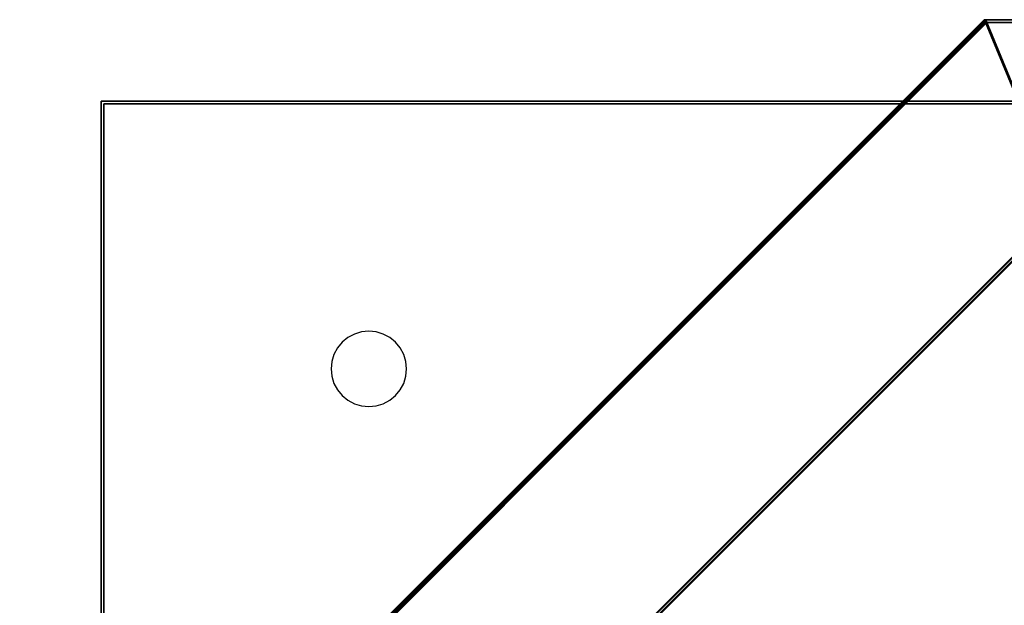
# Model space of a CAD drawing. Header units: millimetres. Extents: x -70539 to 23478, y -51814 to 44720.
# Tile 13 of 256: x -70520 to -70152, y 31039 to 31258. Entities that reach past the tile are written whole.
import ezdxf

# ---------------------------------------------------------------- set-up
doc = ezdxf.new("R2010")
doc.units = ezdxf.units.MM
doc.layers.add('WM_urządzenia', color=6, linetype='Continuous')

# ---------------------------------------------------------------- blocks, each defined once
blk = doc.blocks.new('QMODEL_9fe9ba68_e395_459a_b4eb_8e655886be56')
at = {"color": 254}
for points, invisible_edges in [([(-189.5, 550, -306), (-189.5, 550, 394), (-550, 189.5, 394), (-550, 189.5, -306)], 1), ([(-189.5, 549, -306), (-189.5, 550, -306), (-550, 189.5, -306)], 15), ([(-189.5, 549, 394), (-189.5, 550, 394), (-550, 189.5, 394)], 15), ([(-549, 189.5, -306), (-189.5, 549, -306), (-550, 189.5, -306)], 15), ([(-549, 189.5, 394), (-189.5, 549, 394), (-550, 189.5, 394)], 15), ([(-189.5, 549, -306), (-189.5, 549, 394), (-549, 189.5, 394), (-549, 189.5, -306)], 1), ([(189.5, 550, -306), (189.5, 550, 394), (-189.5, 550, 394), (-189.5, 550, -306)], 1), ([(189.155455, 549, -306), (189.5, 550, -306), (-189.5, 550, -306)], 15), ([(-189.5, 550, -306), (-189.5, 549, -306), (189.155455, 549, -306)], 15), ([(189.155455, 549, 394), (189.5, 550, 394), (-189.5, 550, 394)], 15), ([(-189.5, 550, 394), (-189.5, 549, 394), (189.155455, 549, 394)], 15), ([(189.5, 549, -306), (189.5, 549, 394), (-189.5, 549, 394), (-189.5, 549, -306)], 1), ([(-160, 480, -446), (-160, 480, -406), (-480, 160, -406), (-480, 160, -446)], 1), ([(-160, 479, -446), (-160, 480, -446), (-480, 160, -446)], 15), ([(-160, 479, -406), (-160, 480, -406), (-480, 160, -406)], 15), ([(-479, 160, -446), (-160, 479, -446), (-480, 160, -446)], 15), ([(-479, 160, -406), (-160, 479, -406), (-480, 160, -406)], 15), ([(-160, 479, -446), (-160, 479, -406), (-479, 160, -406), (-479, 160, -446)], 1)]:
    blk.add_3dface(points, dxfattribs=dict(at, invisible_edges=invisible_edges))
at = {"color": 253}
for points, invisible_edges in [([(-519.5, -519.5, -486), (-519.5, -519.5, -448), (-519.5, 519.5, -448), (-519.5, 519.5, -486)], 1), ([(-519.5, 519.5, -486), (-519.5, 519.5, -448), (519.5, 519.5, -448), (519.5, 519.5, -486)], 1), ([(518.5, 518.5, -486), (519.5, 519.5, -486), (-519.5, 519.5, -486)], 15), ([(-519.5, 519.5, -486), (-518.5, 518.5, -486), (518.5, 518.5, -486)], 15), ([(-518.5, 518.5, -486), (-519.5, 519.5, -486), (-519.5, -519.5, -486)], 15), ([(518.5, 518.5, -448), (519.5, 519.5, -448), (-519.5, 519.5, -448)], 15), ([(-519.5, 519.5, -448), (-518.5, 518.5, -448), (518.5, 518.5, -448)], 15), ([(-518.5, 518.5, -448), (-519.5, 519.5, -448), (-519.5, -519.5, -448)], 15), ([(-519.5, -519.5, -446), (-519.5, -519.5, -448), (-519.5, 519.5, -448), (-519.5, 519.5, -446)], 1), ([(-519.5, 519.5, -446), (-519.5, 519.5, -448), (519.5, 519.5, -448), (519.5, 519.5, -446)], 1), ([(-308.947363, -61.453451, -446), (-519.5, -519.5, -446), (-519.5, 519.5, -446)], 15), ([(-315, 0, -446), (-308.947363, -61.453451, -446), (-519.5, 519.5, -446)], 15), ([(-308.947363, 61.453451, -446), (-315, 0, -446), (-519.5, 519.5, -446)], 15), ([(-291.022053, 120.545281, -446), (-308.947363, 61.453451, -446), (-519.5, 519.5, -446)], 15), ([(-261.912928, 175.004623, -446), (-291.022053, 120.545281, -446), (-519.5, 519.5, -446)], 15), ([(-222.738636, 222.738636, -446), (-261.912928, 175.004623, -446), (-519.5, 519.5, -446)], 15), ([(-175.004623, 261.912928, -446), (-222.738636, 222.738636, -446), (-519.5, 519.5, -446)], 15), ([(-120.545281, 291.022053, -446), (-175.004623, 261.912928, -446), (-519.5, 519.5, -446)], 15), ([(-61.453451, 308.947363, -446), (-120.545281, 291.022053, -446), (-519.5, 519.5, -446)], 15), ([(-61.453451, 308.947363, -446), (-519.5, 519.5, -446), (519.5, 519.5, -446)], 15), ([(-308.947363, -61.453451, -448), (-519.5, -519.5, -448), (-519.5, 519.5, -448)], 15), ([(-315, 0, -448), (-308.947363, -61.453451, -448), (-519.5, 519.5, -448)], 15), ([(-308.947363, 61.453451, -448), (-315, 0, -448), (-519.5, 519.5, -448)], 15), ([(-291.022053, 120.545281, -448), (-308.947363, 61.453451, -448), (-519.5, 519.5, -448)], 15), ([(-261.912928, 175.004623, -448), (-291.022053, 120.545281, -448), (-519.5, 519.5, -448)], 15), ([(-222.738636, 222.738636, -448), (-261.912928, 175.004623, -448), (-519.5, 519.5, -448)], 15), ([(-175.004623, 261.912928, -448), (-222.738636, 222.738636, -448), (-519.5, 519.5, -448)], 15), ([(-120.545281, 291.022053, -448), (-175.004623, 261.912928, -448), (-519.5, 519.5, -448)], 15), ([(-61.453451, 308.947363, -448), (-120.545281, 291.022053, -448), (-519.5, 519.5, -448)], 15), ([(-61.453451, 308.947363, -448), (-519.5, 519.5, -448), (519.5, 519.5, -448)], 15), ([(-518.5, -518.5, -486), (-518.5, 518.5, -486), (-519.5, -519.5, -486)], 15), ([(-518.5, -518.5, -448), (-518.5, 518.5, -448), (-519.5, -519.5, -448)], 15), ([(-518.5, -518.5, -486), (-518.5, -518.5, -448), (-518.5, 518.5, -448), (-518.5, 518.5, -486)], 1), ([(-518.5, 518.5, -486), (-518.5, 518.5, -448), (518.5, 518.5, -448), (518.5, 518.5, -486)], 1)]:
    blk.add_3dface(points, dxfattribs=dict(at, invisible_edges=invisible_edges))
at = {"color": 7, "invisible_edges": 14}
for points in [[(-427.33354, 431.223722, -448.1), (-429.470206, 429.470206, -448.1), (-419.5, 419.5, -448.1)], [(-424.895837, 432.526702, -448.1), (-427.33354, 431.223722, -448.1), (-419.5, 419.5, -448.1)], [(-422.250774, 433.329073, -448.1), (-424.895837, 432.526702, -448.1), (-419.5, 419.5, -448.1)], [(-419.5, 433.6, -448.1), (-422.250774, 433.329073, -448.1), (-419.5, 419.5, -448.1)], [(-416.749226, 433.329073, -448.1), (-419.5, 433.6, -448.1), (-419.5, 419.5, -448.1)], [(-414.104163, 432.526702, -448.1), (-416.749226, 433.329073, -448.1), (-419.5, 419.5, -448.1)], [(-411.66646, 431.223722, -448.1), (-414.104163, 432.526702, -448.1), (-419.5, 419.5, -448.1)], [(-409.529794, 429.470206, -448.1), (-411.66646, 431.223722, -448.1), (-419.5, 419.5, -448.1)], [(-431.223722, 427.33354, -448.1), (-432.526702, 424.895837, -448.1), (-419.5, 419.5, -448.1)], [(-429.470206, 429.470206, -448.1), (-431.223722, 427.33354, -448.1), (-419.5, 419.5, -448.1)], [(-407.776278, 427.33354, -448.1), (-409.529794, 429.470206, -448.1), (-419.5, 419.5, -448.1)], [(-406.473298, 424.895837, -448.1), (-407.776278, 427.33354, -448.1), (-419.5, 419.5, -448.1)], [(-432.526702, 424.895837, -448.1), (-433.329073, 422.250774, -448.1), (-419.5, 419.5, -448.1)], [(-405.670927, 422.250774, -448.1), (-406.473298, 424.895837, -448.1), (-419.5, 419.5, -448.1)], [(-433.329073, 422.250774, -448.1), (-433.6, 419.5, -448.1), (-419.5, 419.5, -448.1)], [(-405.4, 419.5, -448.1), (-405.670927, 422.250774, -448.1), (-419.5, 419.5, -448.1)], [(-433.6, 419.5, -448.1), (-433.329073, 416.749226, -448.1), (-419.5, 419.5, -448.1)], [(-433.329073, 416.749226, -448.1), (-432.526702, 414.104163, -448.1), (-419.5, 419.5, -448.1)], [(-432.526702, 414.104163, -448.1), (-431.223722, 411.66646, -448.1), (-419.5, 419.5, -448.1)], [(-431.223722, 411.66646, -448.1), (-429.470206, 409.529794, -448.1), (-419.5, 419.5, -448.1)], [(-429.470206, 409.529794, -448.1), (-427.33354, 407.776278, -448.1), (-419.5, 419.5, -448.1)], [(-427.33354, 407.776278, -448.1), (-424.895837, 406.473298, -448.1), (-419.5, 419.5, -448.1)], [(-424.895837, 406.473298, -448.1), (-422.250774, 405.670927, -448.1), (-419.5, 419.5, -448.1)], [(-422.250774, 405.670927, -448.1), (-419.5, 405.4, -448.1), (-419.5, 419.5, -448.1)], [(-419.5, 405.4, -448.1), (-416.749226, 405.670927, -448.1), (-419.5, 419.5, -448.1)], [(-416.749226, 405.670927, -448.1), (-414.104163, 406.473298, -448.1), (-419.5, 419.5, -448.1)], [(-414.104163, 406.473298, -448.1), (-411.66646, 407.776278, -448.1), (-419.5, 419.5, -448.1)], [(-411.66646, 407.776278, -448.1), (-409.529794, 409.529794, -448.1), (-419.5, 419.5, -448.1)], [(-409.529794, 409.529794, -448.1), (-407.776278, 411.66646, -448.1), (-419.5, 419.5, -448.1)], [(-407.776278, 411.66646, -448.1), (-406.473298, 414.104163, -448.1), (-419.5, 419.5, -448.1)], [(-406.473298, 414.104163, -448.1), (-405.670927, 416.749226, -448.1), (-419.5, 419.5, -448.1)], [(-405.670927, 416.749226, -448.1), (-405.4, 419.5, -448.1), (-419.5, 419.5, -448.1)]]:
    blk.add_3dface(points, dxfattribs=at)
at = {"color": 254}
mesh = blk.add_polymesh((2, 2), dxfattribs=at)
for k, corner in enumerate([(-159.919264, 480, 478), (-480, 159.919264, 478), (-188.914214, 550, 394), (-550, 188.914214, 394)]):
    mesh.set_mesh_vertex(divmod(k, 2), corner)
mesh = blk.add_polymesh((2, 2), dxfattribs=at)
for k, corner in enumerate([(-188.914214, 550, 394), (-550, 188.914214, 394), (-188.5, 549, 394), (-549, 188.5, 394)]):
    mesh.set_mesh_vertex(divmod(k, 2), corner)
mesh = blk.add_polymesh((2, 2), dxfattribs=at)
for k, corner in enumerate([(-188.994949, 549, -306), (-549, 188.994949, -306), (-189.409163, 550, -306), (-550, 189.409163, -306)]):
    mesh.set_mesh_vertex(divmod(k, 2), corner)
mesh = blk.add_polymesh((2, 2), dxfattribs=at)
for k, corner in enumerate([(-189.409163, 550, -306), (-550, 189.409163, -306), (-160.414214, 480, -406), (-480, 160.414214, -406)]):
    mesh.set_mesh_vertex(divmod(k, 2), corner)
mesh = blk.add_polymesh((2, 2), dxfattribs=at)
for k, corner in enumerate([(-188.5, 549, 394), (-549, 188.5, 394), (-159.505051, 479, 478), (-479, 159.505051, 478)]):
    mesh.set_mesh_vertex(divmod(k, 2), corner)
mesh = blk.add_polymesh((2, 2), dxfattribs=at)
for k, corner in enumerate([(-160, 479, -406), (-479, 160, -406), (-188.994949, 549, -306), (-549, 188.994949, -306)]):
    mesh.set_mesh_vertex(divmod(k, 2), corner)
mesh = blk.add_polymesh((2, 2), dxfattribs=at)
for k, corner in enumerate([(188.994949, 549, -306), (-188.994949, 549, -306), (189.409163, 550, -306), (-189.409163, 550, -306)]):
    mesh.set_mesh_vertex(divmod(k, 2), corner)
mesh = blk.add_polymesh((2, 2), dxfattribs=at)
for k, corner in enumerate([(189.409163, 550, -306), (-189.409163, 550, -306), (160.414214, 480, -406), (-160.414214, 480, -406)]):
    mesh.set_mesh_vertex(divmod(k, 2), corner)
mesh = blk.add_polymesh((2, 2), dxfattribs=at)
for k, corner in enumerate([(160, 479, -406), (-160, 479, -406), (188.994949, 549, -306), (-188.994949, 549, -306)]):
    mesh.set_mesh_vertex(divmod(k, 2), corner)
mesh = blk.add_polymesh((2, 2), dxfattribs=at)
for k, corner in enumerate([(159.919264, 480, 478), (-159.919264, 480, 478), (188.914214, 550, 394), (-188.914214, 550, 394)]):
    mesh.set_mesh_vertex(divmod(k, 2), corner)
mesh = blk.add_polymesh((2, 2), dxfattribs=at)
for k, corner in enumerate([(188.914214, 550, 394), (-188.914214, 550, 394), (188.5, 549, 394), (-188.5, 549, 394)]):
    mesh.set_mesh_vertex(divmod(k, 2), corner)
mesh = blk.add_polymesh((2, 2), dxfattribs=at)
for k, corner in enumerate([(188.5, 549, 394), (-188.5, 549, 394), (159.505051, 479, 478), (-159.505051, 479, 478)]):
    mesh.set_mesh_vertex(divmod(k, 2), corner)
mesh = blk.add_polymesh((2, 2), dxfattribs=at)
for k, corner in enumerate([(-159.505051, 479, 478), (-479, 159.505051, 478), (-159.919264, 480, 478), (-480, 159.919264, 478)]):
    mesh.set_mesh_vertex(divmod(k, 2), corner)
mesh = blk.add_polymesh((2, 2), dxfattribs=at)
for k, corner in enumerate([(-160.414214, 480, -406), (-480, 160.414214, -406), (-160, 479, -406), (-479, 160, -406)]):
    mesh.set_mesh_vertex(divmod(k, 2), corner)

msp = doc.modelspace()

# ---------------------------------------------------------------- block references
at = {"layer": 'WM_urządzenia'}
msp.add_blockref('QMODEL_9fe9ba68_e395_459a_b4eb_8e655886be56', (-69969.81, 30708.31, 20760.32), dxfattribs=at)

doc.saveas('drawing.dxf')
